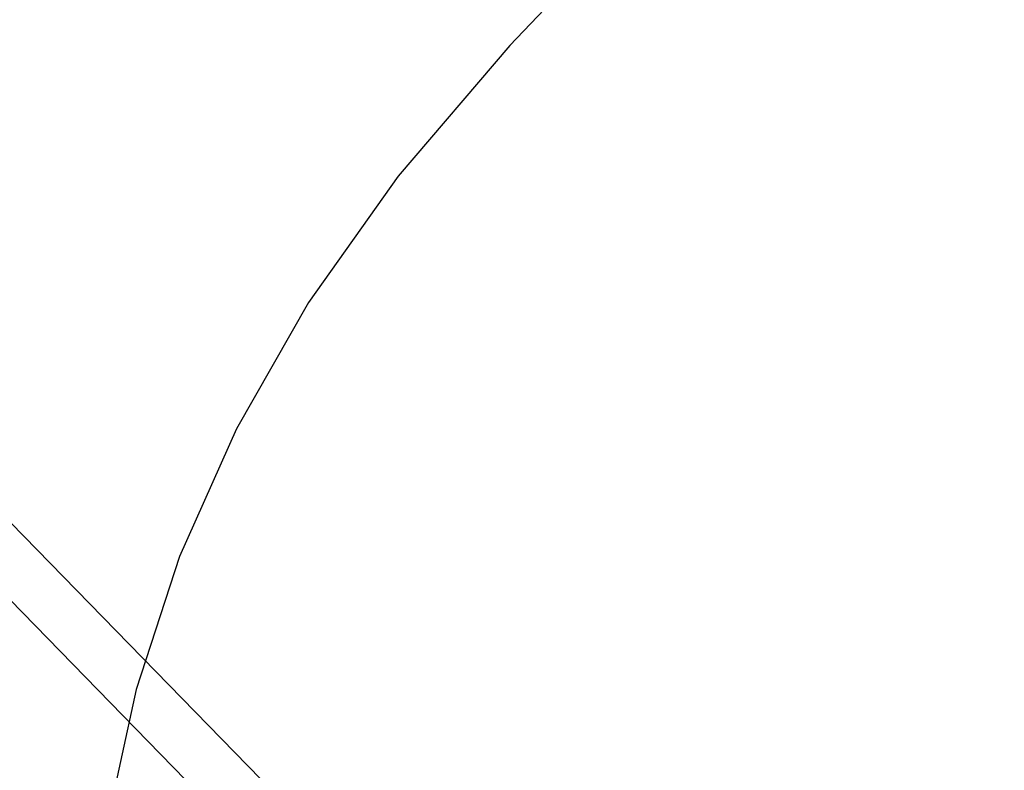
# Model space of a CAD drawing. Extents: x 0 to 370488, y 0 to 4202825.
# Tile 25 of 256: x 360192.78 to 360200.03, y 4200485.34 to 4200490.86. Entities that reach past the tile are written whole.
import ezdxf

# ---------------------------------------------------------------- set-up
doc = ezdxf.new("R2010")
doc.units = 0
doc.header["$LTSCALE"] = 0.5
doc.header["$MEASUREMENT"] = 0
doc.linetypes.add('CONTI', pattern=[0])
doc.layers.add('(040) Ограда', color=7, linetype='Continuous')
doc.layers.add('GORIZDEFAULT', color=32, linetype='CONTI')
doc.styles.get("Standard").update_dxf_attribs({"font": 'isocpeur.ttf'})
doc.linetypes.add('ОГРАДА_ГЛИН', pattern='A,4,["|",Standard,S=0.8,R=0,X=0,Y=-0.8],0.5,["|",Standard,S=0.8,R=0,X=0,Y=-0.8],3.5', length=8)

msp = doc.modelspace()

# ---------------------------------------------------------------- linework, layer by layer
at = {"layer": '(040) Ограда', "linetype": 'ОГРАДА_ГЛИН', "flags": 128}
msp.add_lwpolyline([(360140.4025, 4200540.7375), (360188.33, 4200491.65), (360223.715, 4200455.4085), (360264.8508, 4200409.8714)], dxfattribs=at)
at = {"layer": '(040) Ограда', "flags": 128}
msp.add_lwpolyline([(360140.1163, 4200540.4581), (360188.0438, 4200491.3706), (360223.4234, 4200455.1346), (360264.554, 4200409.6033)], dxfattribs=at)
at = {"layer": 'GORIZDEFAULT', "color": 32}
msp.add_polyline3d([(360197.36, 4200491.69, 545.5), (360196.39, 4200490.67, 545.5), (360195.57, 4200489.71, 545.5), (360194.91, 4200488.78, 545.5), (360194.38, 4200487.85, 545.5), (360193.96, 4200486.91, 545.5), (360193.64, 4200485.93, 545.5), (360193.41, 4200484.87, 545.5), (360193.24, 4200483.72, 545.5), (360193.12, 4200482.45, 545.5), (360193.06, 4200481.08, 545.5), (360193.07, 4200479.63, 545.5), (360193.15, 4200478.12, 545.5), (360193.32, 4200476.58, 545.5), (360193.57, 4200475.03, 545.5), (360193.93, 4200473.49, 545.5), (360194.4, 4200471.97, 545.5), (360194.95, 4200470.51, 545.5), (360195.58, 4200469.09, 545.5), (360196.26, 4200467.74, 545.5)], dxfattribs=at)

doc.saveas('drawing.dxf')
